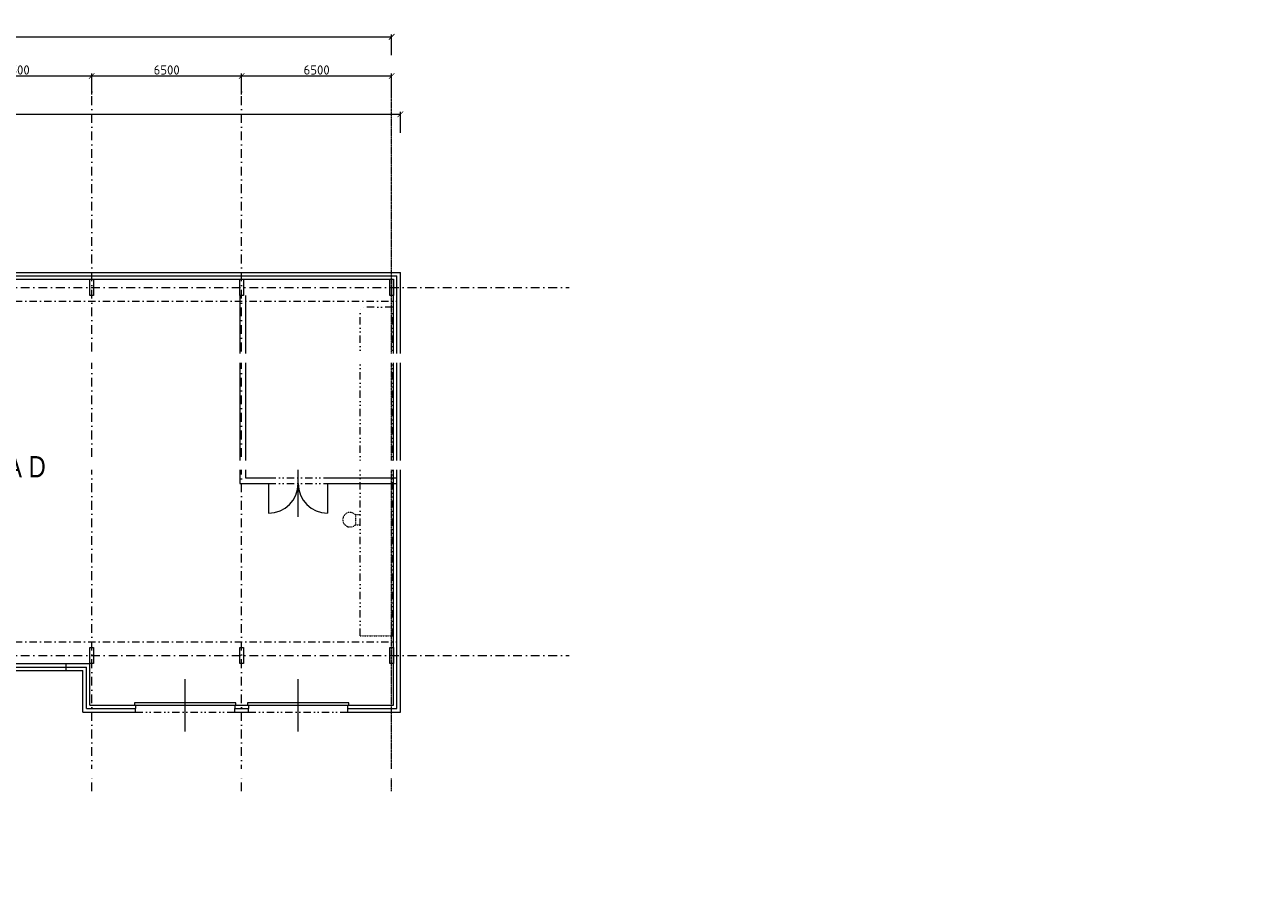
# Model space of a CAD drawing. Header units: millimetres. Extents: x -796345 to 3713765, y -2985421 to 2187451.
# Tile 222 of 256: x 463750 to 517423, y 55047 to 92108. Entities that reach past the tile are written whole.
import ezdxf
from ezdxf import colors
from ezdxf.entities.mleader import LeaderData, LeaderLine
from ezdxf.math import Vec2, Vec3

# ---------------------------------------------------------------- set-up
doc = ezdxf.new("R2010")
doc.units = ezdxf.units.MM
doc.header["$PDMODE"] = 1
for name, pattern in [('CENTERX2', [101.6, 63.5, -12.7, 12.7, -12.7]), ('DASHDOT', [25.4, 12.7, -6.35, 0, -6.35]), ('DELICI', [7.7, 3, -1.4, 0.25, -1.4, 0.25, -1.4]), ('DIVIDE', [31.75, 12.7, -6.35, 0, -6.35, 0, -6.35]), ('ČERCHOVANÁ', [25.4, 12.7, -6.35, 0, -6.35])]:
    doc.linetypes.add(name, pattern=pattern)
doc.layers.get('Defpoints').update_dxf_attribs({"color": 8})
for name, color, linetype, lineweight in [('A99_N_koty-200', 5, 'Continuous', 5), ('A99_N_txt-popis-200', 240, 'Continuous', 5), ('A99_N_txt-popis-50', 240, 'Continuous', 9), ('A99_S_kce-nad-vid', 181, 'DASHDOT', 5), ('A99_S_kce-pohl', 7, 'Continuous', 5), ('A99_S_kce-rez-sil', 7, 'Continuous', 15), ('A99_S_kce-rez-ten', 7, 'Continuous', 9), ('A99_S_osy', 1, 'CENTERX2', 5), ('A99_S_otvory', 7, 'Continuous', 5), ('A99_S_sloupy', 7, 'Continuous', 5)]:
    doc.layers.add(name, color=color, linetype=linetype, lineweight=lineweight)
doc.styles.add('A99_kota', font='isocpeur.ttf', dxfattribs={"height": 2})
doc.styles.add('A99_popis', font='isocpeur.ttf')
doc.styles.add('ARIAL', font='arial.ttf', dxfattribs={"height": 375})
doc.dimstyles.new('A99_kota_200 new', dxfattribs={"dimscale": 200, "dimtxt": 2, "dimasz": 1.2, "dimexe": 0.5, "dimexo": 1.5, "dimgap": 0.3, "dimtad": 1, "dimdec": 0, "dimzin": 3, "dimdsep": 46, "dimtxsty": 'A99_kota', "dimblk": 'ARCHTICK', "dimcen": 2.5, "dimazin": 2, "dimtfac": 0.75, "dimtdec": 0, "dimtmove": 2, "dimatfit": 0, "dimfxl": 4, "dimfxlon": 1, "dimtolj": 1, "dimtzin": 0, "dimlwd": 5, "dimlwe": 5, "dimarcsym": 0})

# ---------------------------------------------------------------- blocks, each defined once
blk = doc.blocks.new('_ArchTick')
at = {"color": 0, "linetype": 'ByBlock', "const_width": 0.15}
blk.add_lwpolyline([(-0.5, -0.5), (0.5, 0.5)], dxfattribs=at)
blk = doc.blocks.new('*D235')
at = {"layer": 'A99_N_koty-200', "color": 0, "lineweight": 5, "transparency": 16777216}
for p, q in [((460150, 89090), (460150, 89990)), ((460150, 89890), (466650, 89890)), ((466650, 89090), (466650, 89990))]:
    blk.add_line(p, q, dxfattribs=at)
at = {"layer": 'Defpoints', "color": 0, "lineweight": 0, "transparency": 16777216}
for p in [(466650, 89890), (460150, 84024), (466650, 84024)]:
    blk.add_point(p, dxfattribs=at)
at = {"layer": 'A99_N_koty-200', "color": 0, "lineweight": 5, "transparency": 16777216, "xscale": 240, "yscale": 240, "zscale": 240, "rotation": 180}
blk.add_blockref('_ArchTick', (460150, 89890), dxfattribs=at)
at = {"layer": 'A99_N_koty-200', "color": 0, "lineweight": 5, "transparency": 16777216, "xscale": 240, "yscale": 240, "zscale": 240}
blk.add_blockref('_ArchTick', (466650, 89890), dxfattribs=at)
at = {"layer": 'A99_N_koty-200', "color": 0, "transparency": 16777216, "insert": (463400, 90150), "char_height": 400, "attachment_point": 5, "style": 'A99_kota'}
blk.add_mtext('\\A1;6500', dxfattribs=at)
blk = doc.blocks.new('*D236')
at = {"layer": 'A99_N_koty-200', "color": 0, "lineweight": 5, "transparency": 16777216}
for p, q in [((466650, 89090), (466650, 89990)), ((466650, 89890), (473150, 89890)), ((473150, 89090), (473150, 89990))]:
    blk.add_line(p, q, dxfattribs=at)
at = {"layer": 'Defpoints', "color": 0, "lineweight": 0, "transparency": 16777216}
for p in [(473150, 89890), (466650, 84024), (473150, 84024)]:
    blk.add_point(p, dxfattribs=at)
at = {"layer": 'A99_N_koty-200', "color": 0, "lineweight": 5, "transparency": 16777216, "xscale": 240, "yscale": 240, "zscale": 240, "rotation": 180}
blk.add_blockref('_ArchTick', (466650, 89890), dxfattribs=at)
at = {"layer": 'A99_N_koty-200', "color": 0, "lineweight": 5, "transparency": 16777216, "xscale": 240, "yscale": 240, "zscale": 240}
blk.add_blockref('_ArchTick', (473150, 89890), dxfattribs=at)
at = {"layer": 'A99_N_koty-200', "color": 0, "transparency": 16777216, "insert": (469900, 90150), "char_height": 400, "attachment_point": 5, "style": 'A99_kota'}
blk.add_mtext('\\A1;6500', dxfattribs=at)
blk = doc.blocks.new('*D237')
at = {"layer": 'A99_N_koty-200', "color": 0, "lineweight": 5, "transparency": 16777216}
for p, q in [((473150, 89090), (473150, 89990)), ((473150, 89890), (479650, 89890)), ((479650, 89090), (479650, 89990))]:
    blk.add_line(p, q, dxfattribs=at)
at = {"layer": 'Defpoints', "color": 0, "lineweight": 0, "transparency": 16777216}
for p in [(479650, 89890), (473150, 84024), (479650, 84024)]:
    blk.add_point(p, dxfattribs=at)
at = {"layer": 'A99_N_koty-200', "color": 0, "lineweight": 5, "transparency": 16777216, "xscale": 240, "yscale": 240, "zscale": 240, "rotation": 180}
blk.add_blockref('_ArchTick', (473150, 89890), dxfattribs=at)
at = {"layer": 'A99_N_koty-200', "color": 0, "lineweight": 5, "transparency": 16777216, "xscale": 240, "yscale": 240, "zscale": 240}
blk.add_blockref('_ArchTick', (479650, 89890), dxfattribs=at)
at = {"layer": 'A99_N_koty-200', "color": 0, "transparency": 16777216, "insert": (476400, 90150), "char_height": 400, "attachment_point": 5, "style": 'A99_kota'}
blk.add_mtext('\\A1;6500', dxfattribs=at)
blk = doc.blocks.new('*D239')
at = {"layer": 'A99_N_koty-200', "color": 0, "lineweight": 5, "transparency": 16777216}
for p, q in [((440650, 90785), (440650, 91685)), ((440650, 91585), (479650, 91585)), ((479650, 90785), (479650, 91685))]:
    blk.add_line(p, q, dxfattribs=at)
at = {"layer": 'Defpoints', "color": 0, "lineweight": 0, "transparency": 16777216}
for p in [(479650, 91585), (440650, 84024), (479650, 84024)]:
    blk.add_point(p, dxfattribs=at)
at = {"layer": 'A99_N_koty-200', "color": 0, "lineweight": 5, "transparency": 16777216, "xscale": 240, "yscale": 240, "zscale": 240, "rotation": 180}
blk.add_blockref('_ArchTick', (440650, 91585), dxfattribs=at)
at = {"layer": 'A99_N_koty-200', "color": 0, "lineweight": 5, "transparency": 16777216, "xscale": 240, "yscale": 240, "zscale": 240}
blk.add_blockref('_ArchTick', (479650, 91585), dxfattribs=at)
at = {"layer": 'A99_N_koty-200', "color": 0, "transparency": 16777216, "insert": (460150, 91845), "char_height": 400, "attachment_point": 5, "style": 'A99_kota'}
blk.add_mtext('\\A1;39000', dxfattribs=at)
blk = doc.blocks.new('*D241')
at = {"layer": 'A99_N_koty-200', "color": 0, "lineweight": 5, "transparency": 16777216}
for p, q in [((305450, 87432), (305450, 88332)), ((305450, 88232), (480030, 88232)), ((480030, 87432), (480030, 88332))]:
    blk.add_line(p, q, dxfattribs=at)
at = {"layer": 'Defpoints', "color": 0, "lineweight": 0, "transparency": 16777216}
for p in [(480030, 88232), (305450, 82250), (480030, 81380)]:
    blk.add_point(p, dxfattribs=at)
at = {"layer": 'A99_N_koty-200', "color": 0, "lineweight": 5, "transparency": 16777216, "xscale": 240, "yscale": 240, "zscale": 240, "rotation": 180}
blk.add_blockref('_ArchTick', (305450, 88232), dxfattribs=at)
at = {"layer": 'A99_N_koty-200', "color": 0, "lineweight": 5, "transparency": 16777216, "xscale": 240, "yscale": 240, "zscale": 240}
blk.add_blockref('_ArchTick', (480030, 88232), dxfattribs=at)
at = {"layer": 'A99_N_koty-200', "color": 0, "transparency": 16777216, "insert": (392740, 88492), "char_height": 400, "attachment_point": 5, "style": 'A99_kota'}
blk.add_mtext('\\A1;174580', dxfattribs=at)

msp = doc.modelspace()

# ---------------------------------------------------------------- linework, layer by layer
at = {"layer": 'A99_S_kce-nad-vid', "linetype": 'ČERCHOVANÁ', "ltscale": 25}
for p, q in [((439190, 80130), (479880, 80130)), ((439190, 65380), (479880, 65380))]:
    msp.add_line(p, q, dxfattribs=at)
at = {"layer": 'A99_S_kce-nad-vid', "linetype": 'DIVIDE', "ltscale": 25}
for p, q in [((479680, 79880), (478280, 79880)), ((478280, 65630), (478280, 79880)), ((479680, 65630), (479680, 79880)), ((474320, 72480), (476870, 72480)), ((474320, 72230), (476870, 72230)), ((468550, 62330), (472850, 62330)), ((473450, 62330), (477750, 62330))]:
    msp.add_line(p, q, dxfattribs=at)
at = {"layer": 'A99_S_kce-pohl'}
for p, q in [((447070, 81080), (479730, 81080)), ((479730, 62630), (479730, 81080)), ((465550, 64430), (466570, 64430)), ((465550, 64280), (465550, 64430)), ((466570, 62630), (466570, 64430)), ((466570, 62630), (468550, 62630)), ((468550, 62630), (468550, 62480)), ((472850, 62630), (473450, 62630)), ((472850, 62630), (472850, 62480)), ((473450, 62630), (473450, 62480)), ((477750, 62630), (479730, 62630)), ((477750, 62480), (477750, 62630))]:
    msp.add_line(p, q, dxfattribs=at)
at = {"layer": 'A99_S_kce-rez-sil'}
for p, q in [((447070, 81230), (479880, 81230)), ((461950, 81380), (480030, 81380)), ((479880, 62480), (479880, 81230)), ((480030, 62330), (480030, 81380)), ((473070, 80380), (473070, 72230)), ((473320, 80380), (473320, 72480)), ((473320, 72480), (474320, 72480)), ((476870, 72480), (479880, 72480)), ((473070, 72230), (474320, 72230)), ((476870, 72230), (479880, 72230)), ((465550, 64280), (466420, 64280)), ((465550, 64130), (465550, 64280)), ((465550, 64130), (466270, 64130)), ((466270, 62330), (466270, 64130)), ((466420, 62480), (466420, 64280)), ((466270, 62330), (468550, 62330)), ((466420, 62480), (468550, 62480)), ((468550, 62330), (468550, 62480)), ((472850, 62480), (473450, 62480)), ((472850, 62330), (472850, 62480)), ((472850, 62330), (473450, 62330)), ((473450, 62330), (473450, 62480)), ((477750, 62480), (479880, 62480)), ((477750, 62330), (477750, 62480)), ((477750, 62330), (480030, 62330))]:
    msp.add_line(p, q, dxfattribs=at)
at = {"layer": 'A99_S_kce-rez-ten', "linetype": 'DELICI', "ltscale": 10}
for p, q in [((478280, 70883.6), (478076.7, 70883.6)), ((478076.7, 70883.6), (478076.7, 70448.6)), ((478076.7, 70448.6), (478280, 70448.6)), ((478280, 65630), (479680, 65630))]:
    msp.add_line(p, q, dxfattribs=at)
msp.add_arc((477848.4, 70666), 315.4, 43.6031, 316.398, dxfattribs=at)
at = {"layer": 'A99_S_osy', "linetype": 'DASHDOT', "lineweight": 5, "ltscale": 30}
for p, q in [((466650, 58905.5), (466650, 89569.6)), ((473150, 58905.5), (473150, 89569.6)), ((439190, 80730), (487349.6, 80730)), ((439190, 64780), (487349.6, 64780))]:
    msp.add_line(p, q, dxfattribs=at)
at = {"layer": 'A99_S_osy', "linetype": 'DASHDOT', "lineweight": 5}
msp.add_line((479650, 58905.5), (479650, 89569.6), dxfattribs=at)
at = {"layer": 'A99_S_otvory'}
for p, q in [((475595, 70797.6), (475595, 73043.7)), ((474320, 72230), (474320, 70955)), ((476870, 72230), (476870, 70955)), ((461050, 64430), (465550, 64430)), ((461050, 64280), (465550, 64280)), ((461050, 64130), (465550, 64130)), ((470700, 61496), (470700, 63764)), ((475600, 61496), (475600, 63764)), ((472900, 62730), (468500, 62730)), ((468500, 62730), (468500, 62630)), ((468500, 62630), (472900, 62630)), ((472900, 62630), (472900, 62730)), ((477800, 62730), (473400, 62730)), ((473400, 62730), (473400, 62630)), ((473400, 62630), (477800, 62630)), ((477800, 62630), (477800, 62730))]:
    msp.add_line(p, q, dxfattribs=at)
for centre, start, end in [((474320, 72230), 270, 0), ((476870, 72230), 180, 270)]:
    msp.add_arc(centre, 1275, start, end, dxfattribs=at)
at = {"layer": 'A99_S_sloupy', "ltscale": 2}
for points in [[(466730, 80380), (466570, 80380), (466570, 81080), (466730, 81080)], [(473230, 80380), (473070, 80380), (473070, 81080), (473230, 81080)], [(479730, 80380), (479570, 80380), (479570, 81080), (479730, 81080)], [(466730, 64430), (466570, 64430), (466570, 65130), (466730, 65130)], [(473230, 64430), (473070, 64430), (473070, 65130), (473230, 65130)], [(479730, 64430), (479570, 64430), (479570, 65130), (479730, 65130)]]:
    msp.add_lwpolyline(points, close=True, dxfattribs=at)

# ---------------------------------------------------------------- texts
at = {"layer": 'A99_N_txt-popis-200', "ltscale": 5, "style": 'ARIAL', "width": 0.8}
msp.add_text('HALA D', height=922.67, dxfattribs=at).set_placement((460935.4, 72500.1))

# ---------------------------------------------------------------- dimensions: what is measured, and where the dimension line sits
at = {"layer": 'A99_N_koty-200'}
for base, p1, p2, picture, middle in [((479650, 91585.3), (440650, 84023.6), (479650, 84023.6), '*D239', (460150, 91845.3)), ((466650, 89889.6), (460150, 84023.6), (466650, 84023.6), '*D235', (463400, 90149.6)), ((473150, 89889.6), (466650, 84023.6), (473150, 84023.6), '*D236', (469900, 90149.6)), ((479650, 89889.6), (473150, 84023.6), (479650, 84023.6), '*D237', (476400, 90149.6)), ((480030, 88232.3), (305450, 82250), (480030, 81380), '*D241', (392740, 88492.3))]:
    dim = msp.add_linear_dim(base=base, p1=p1, p2=p2, dimstyle='A99_kota_200 new', override={"dimscale": 0, "dimtix": 1, "dimtofl": 1, "dimtmove": 1, "dimatfit": 1}, dxfattribs=at)
    dim.commit()
    dim.dimension.update_dxf_attribs({"geometry": picture, "text_midpoint": middle})

# ---------------------------------------------------------------- leaders
at = {"layer": 'A99_N_txt-popis-50', "lineweight": 9}
ml = msp.add_multileader_mtext('Standard', dxfattribs=at)
ml.set_content('\\A1;{\\C256;výměna stávajících sekční vrat za nová}', color=1, style='A99_popis')
ml.set_leader_properties(color=256, linetype='ByLayer', lineweight=-1)
ml.build(insert=Vec2(0, 0))
ml.multileader.update_dxf_attribs({"dogleg_length": 200, "arrow_head_size": 300, "scale": 200})
ctx = ml.context
ctx.base_point, ctx.scale, ctx.char_height, ctx.arrow_head_size, ctx.landing_gap_size, ctx.plane_origin = Vec3(9095, 72885), 200, 400, 300, 1000, Vec3(8542.5, 64790)
notes = []
notes.append((ctx, [(0, (1, 1, 0), (8295, 72885), (1, 0), 800, [(0, [(5830, 72885)], 0, [])])]))
ctx.mtext.insert, ctx.mtext.width, ctx.mtext.flow_direction = Vec3(10095, 73145), 9865.703, 5
ml = msp.add_multileader_mtext('Standard', dxfattribs=at)
ml.set_content('\\A1;{\\C256;osazení nových dveří\\P(požární únik)}', color=1, style='A99_popis')
ml.set_leader_properties(color=256, linetype='ByLayer', lineweight=-1)
ml.build(insert=Vec2(0, 0))
ml.multileader.update_dxf_attribs({"dogleg_length": 6.4, "arrow_head_size": 200, "scale": 200})
ctx = ml.context
ctx.base_point, ctx.scale, ctx.char_height, ctx.arrow_head_size, ctx.landing_gap_size, ctx.plane_origin = Vec3(9575, 69050), 200, 400, 200, 400, Vec3(8542.5, 60475.8)
notes.append((ctx, [(0, (1, 1, 0), (8295, 69050), (1, 0), 1280, [(0, [(5750, 67035)], 0, [])])]))
ctx.mtext.insert, ctx.mtext.width, ctx.mtext.flow_direction = Vec3(9975, 69310), 5317.307, 5
ml = msp.add_multileader_mtext('Standard', dxfattribs=at)
ml.set_content('\\A1;{\\C256;výměna sekčních vrat}', color=1, style='A99_popis')
ml.set_leader_properties(color=256, linetype='ByLayer', lineweight=-1)
ml.build(insert=Vec2(0, 0))
ml.multileader.update_dxf_attribs({"dogleg_length": 1, "arrow_head_size": 200, "scale": 200})
ctx = ml.context
ctx.base_point, ctx.scale, ctx.char_height, ctx.arrow_head_size, ctx.landing_gap_size, ctx.plane_origin = Vec3(310090, 55375), 200, 400, 200, 250, Vec3(309735, 46339.2)
notes.append((ctx, [(0, (1, 1, 0), (309445, 55375), (1, 0), 645, [(0, [(305790, 55375)], 0, [])])]))
ctx.mtext.insert, ctx.mtext.width, ctx.mtext.defined_height, ctx.mtext.flow_direction = Vec3(310340, 55575.2), 3570.166, 1693.3, 5
ctx.mtext.has_bg_fill, ctx.mtext.bg_color, ctx.mtext.bg_scale_factor, ctx.mtext.bg_transparency, ctx.mtext.use_window_bg_color = 1, -1073741824, 1, 0, 1
for ctx, leaders in notes:
    for number, flags, end, landing, length, lines in leaders:
        leader = LeaderData()
        leader.index, (leader.has_last_leader_line, leader.has_dogleg_vector, leader.attachment_direction) = number, flags
        leader.last_leader_point, leader.dogleg_vector, leader.dogleg_length = Vec3(end), Vec3(landing), length
        for number, points, colour, breaks in lines:
            line = LeaderLine()
            line.index, line.vertices, line.color, line.breaks = number, Vec3.list(points), colors.encode_raw_color(colour), breaks
            leader.lines.append(line)
        ctx.leaders.append(leader)

# ---------------------------------------------------------------- next in the draw order: leaders
ml = msp.add_multileader_mtext('Standard', dxfattribs=at)
ml.set_content('\\A1;{\\C256;demontáž pásových střešních světlíků}', color=1, style='A99_popis')
ml.set_leader_properties(color=256, linetype='ByLayer', lineweight=-1)
ml.build(insert=Vec2(0, 0))
ml.multileader.update_dxf_attribs({"dogleg_length": 3.23, "arrow_head_size": 200, "scale": 200})
ctx = ml.context
ctx.base_point, ctx.scale, ctx.char_height, ctx.arrow_head_size, ctx.landing_gap_size, ctx.plane_origin = Vec3(331775, 77605), 200, 400, 200, 250, Vec3(337745, 73109)
notes = []
notes.append((ctx, [(0, (1, 1, 0), (331130, 77605), (1, 0), 645, [(0, [(331130, 75005.3)], 0, [])])]))
ctx.mtext.insert, ctx.mtext.width, ctx.mtext.flow_direction = Vec3(332025, 77865), 9848.317, 5
ctx.mtext.has_bg_fill, ctx.mtext.bg_color, ctx.mtext.bg_scale_factor, ctx.mtext.bg_transparency, ctx.mtext.use_window_bg_color = 1, -1073741824, 1, 0, 1
ml = msp.add_multileader_mtext('Standard', dxfattribs=at)
ml.set_content('\\A1;{\\C256;výměna sekčních vrat}', color=1, style='A99_popis')
ml.set_leader_properties(color=256, linetype='ByLayer', lineweight=-1)
ml.build(insert=Vec2(0, 0))
ml.multileader.update_dxf_attribs({"dogleg_length": 1, "arrow_head_size": 200, "scale": 200})
ctx = ml.context
ctx.base_point, ctx.scale, ctx.char_height, ctx.arrow_head_size, ctx.landing_gap_size, ctx.plane_origin = Vec3(309420, 72967.5), 200, 400, 200, 250, Vec3(309735, 63931.7)
notes.append((ctx, [(0, (1, 1, 0), (308775, 72967.5), (1, 0), 645, [(0, [(305790, 72967.5)], 0, [])])]))
ctx.mtext.insert, ctx.mtext.width, ctx.mtext.defined_height, ctx.mtext.flow_direction = Vec3(309670, 73227.5), 7057.5, 1693.3, 5
ctx.mtext.has_bg_fill, ctx.mtext.bg_color, ctx.mtext.bg_scale_factor, ctx.mtext.bg_transparency, ctx.mtext.use_window_bg_color = 1, -1073741824, 1, 0, 1
ml = msp.add_multileader_mtext('Standard', dxfattribs=at)
ml.set_content('\\A1;{\\C256;demontáž pásových střešních světlíků}', color=1, style='A99_popis')
ml.set_leader_properties(color=256, linetype='ByLayer', lineweight=-1)
ml.build(insert=Vec2(0, 0))
ml.multileader.update_dxf_attribs({"dogleg_length": 3.23, "arrow_head_size": 200, "scale": 200})
ctx = ml.context
ctx.base_point, ctx.scale, ctx.char_height, ctx.arrow_head_size, ctx.landing_gap_size, ctx.plane_origin = Vec3(331775, 59605), 200, 400, 200, 250, Vec3(337745, 55109)
notes.append((ctx, [(0, (1, 1, 0), (331130, 59605), (1, 0), 645, [(0, [(331130, 57005.3)], 0, [])])]))
ctx.mtext.insert, ctx.mtext.width, ctx.mtext.flow_direction = Vec3(332025, 59865), 9848.317, 5
ctx.mtext.has_bg_fill, ctx.mtext.bg_color, ctx.mtext.bg_scale_factor, ctx.mtext.bg_transparency, ctx.mtext.use_window_bg_color = 1, -1073741824, 1, 0, 1
for ctx, leaders in notes:
    for number, flags, end, landing, length, lines in leaders:
        leader = LeaderData()
        leader.index, (leader.has_last_leader_line, leader.has_dogleg_vector, leader.attachment_direction) = number, flags
        leader.last_leader_point, leader.dogleg_vector, leader.dogleg_length = Vec3(end), Vec3(landing), length
        for number, points, colour, breaks in lines:
            line = LeaderLine()
            line.index, line.vertices, line.color, line.breaks = number, Vec3.list(points), colors.encode_raw_color(colour), breaks
            leader.lines.append(line)
        ctx.leaders.append(leader)

doc.saveas('drawing.dxf')
